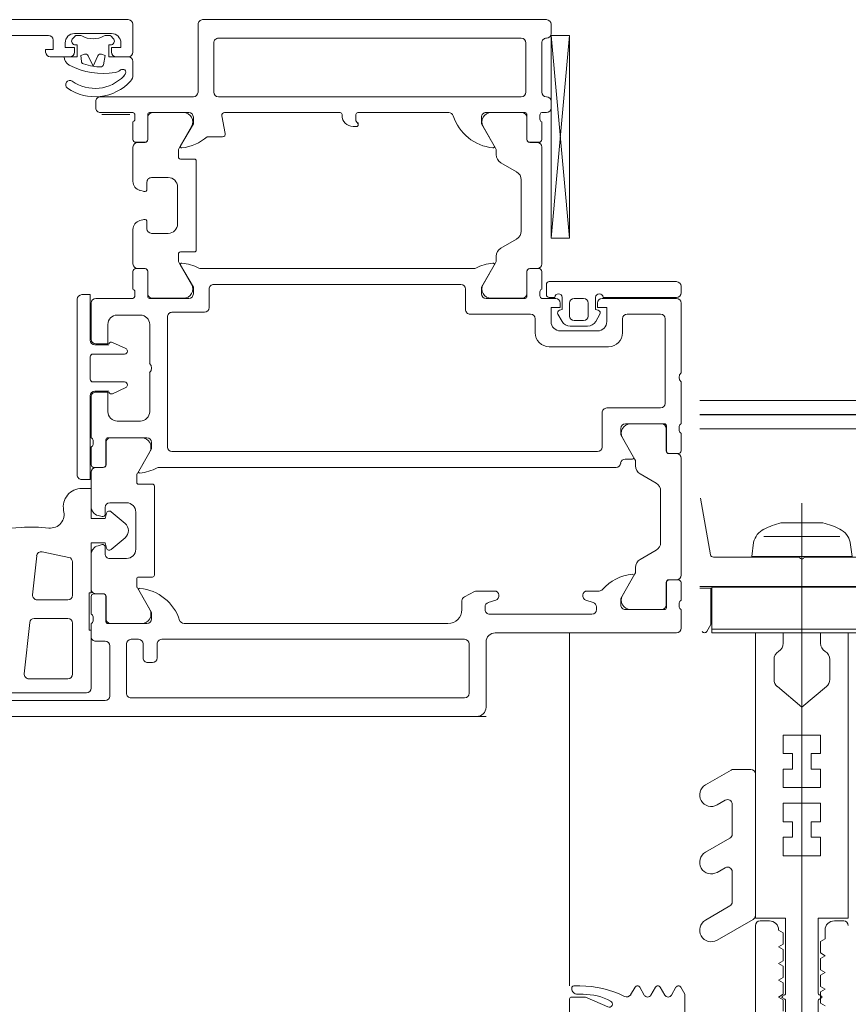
# Model space of a CAD drawing. Header units: centimetres. Extents: x -1631 to 21770, y -8842 to 3590.
# Tile 66 of 133: x 483.46 to 492.38, y 1009.38 to 1019.98. Entities that reach past the tile are written whole.
import ezdxf

# ---------------------------------------------------------------- set-up
doc = ezdxf.new("R2010")
doc.units = ezdxf.units.CM
for name, color, linetype, lineweight in [('A-DETL-GENF', 92, 'Continuous', 9), ('A-DOOR', 31, 'Continuous', 13), ('A-GLAZ-CWMG', 51, 'Continuous', 9)]:
    doc.layers.add(name, color=color, linetype=linetype, lineweight=lineweight)

# ---------------------------------------------------------------- blocks, each defined once
blk = doc.blocks.new('Schueco_FWS_ADS-75-SimplySmart_inw_Family-02 - FWS SI insert unit 90-2368450-6_piętro IV __13_80 m_ - stan projektowany')
at = {"layer": 'A-DETL-GENF'}
blk.add_line((74.6, 0.9), (-74.6, 0.9), dxfattribs=at)
at = {"layer": 'A-DOOR'}
for p, q in [((-68.35, 0.9), (-74.5, 0.9)), ((-74.6, 0.8), (-74.6, 0.1)), ((-74.42, 0.12), (-74.42, 0.65)), ((-74.37, 0.7), (-70.78, 0.7)), ((-70.73, 0.65), (-70.73, 0.12)), ((-70.55, 0.14), (-70.55, 0.68)), ((-70.5, 0.73), (-69.21, 0.73)), ((-69.45, 0.645), (-70.3, 0.645)), ((-70.15, -0.105), (-70.15, 0.445)), ((-70.1, 0.495), (-69.68, 0.495)), ((-69.63, 0.44), (-69.688, -0.11)), ((-70.96, 0.32), (-71.01, 0.32)), ((-71.06, 0.27), (-71.06, 0.12)), ((-70.91, 0.12), (-70.91, 0.27)), ((-71.11, 0.07), (-74.37, 0.07)), ((-70.78, 0.07), (-70.86, 0.07)), ((-70.4, 0.09), (-70.5, 0.09)), ((-70.35, -0.1), (-70.35, 0.04)), ((-76.7, -0.05), (-76.7, -0.25)), ((-74.7, 0), (-76.65, 0)), ((-74.19, -0.1), (-71.35, -0.1)), ((-70.95, -0.1), (-70.529, -0.1)), ((-70.56, -0.101), (-70.894, -0.101)), ((-75.74, -0.2), (-74.64, -0.2)), ((-70.51, -0.391), (-70.51, -0.151)), ((-70.509, -0.12), (-70.509, -0.39)), ((-70.37, -0.172), (-70.37, -0.128)), ((-70.35, -0.39), (-70.35, -0.2)), ((-69.738, -0.155), (-70.1, -0.155)), ((-76.68, -0.278), (-76.68, -0.322)), ((-76.541, -0.54), (-76.541, -0.27)), ((-76.54, -0.301), (-76.54, -0.541)), ((-76.521, -0.25), (-76.1, -0.25)), ((-76.156, -0.251), (-76.49, -0.251)), ((-75.79, -0.28), (-75.79, -0.25)), ((-74.59, -0.25), (-74.59, -0.28)), ((-74.34, -0.344), (-74.34, -0.25)), ((-70.981, -0.251), (-70.847, -0.484)), ((-76.7, -0.35), (-76.7, -0.54)), ((-76.203, -0.634), (-76.069, -0.401)), ((-75.675, -0.352), (-75.755, -0.328)), ((-74.625, -0.328), (-74.705, -0.352)), ((-74.476, -0.445), (-74.367, -0.389)), ((-70.4, -0.421), (-70.48, -0.421)), ((-70.479, -0.42), (-70.38, -0.42)), ((-70.15, -0.763), (-70.15, -0.405)), ((-70.1, -0.355), (-69.769, -0.355)), ((-69.72, -0.41), (-69.764, -0.829)), ((-75.817, -0.45), (-75.69, -0.45)), ((-74.69, -0.45), (-74.499, -0.45)), ((-70.84, -0.509), (-70.84, -0.58)), ((-70.35, -0.841), (-70.35, -0.471)), ((-76.7, -0.621), (-76.7, -1.879)), ((-76.67, -0.57), (-76.571, -0.57)), ((-76.57, -0.571), (-76.65, -0.571)), ((-71.03, -0.62), (-71.03, -1.58)), ((-70.86, -0.6), (-71.01, -0.6)), ((-76.21, -0.703), (-76.21, -0.659)), ((-76.43, -0.888), (-76.26, -0.79)), ((-70.73, -0.8), (-70.55, -0.8)), ((-69.824, -0.872), (-70.11, -0.811)), ((-70.83, -1.3), (-70.83, -0.9)), ((-70.564, -0.896), (-70.716, -1.023)), ((-70.5, -0.85), (-70.5, -0.925)), ((-70.469, -0.949), (-70.424, -0.937)), ((-76.48, -1.525), (-76.48, -0.975)), ((-70.716, -1.177), (-70.564, -1.304)), ((-70.424, -1.263), (-70.469, -1.251)), ((-70.5, -1.275), (-70.5, -1.35)), ((-70.35, -1.729), (-70.35, -1.359)), ((-70.55, -1.4), (-70.73, -1.4)), ((-76.26, -1.71), (-76.43, -1.612)), ((-71.01, -1.6), (-70.86, -1.6)), ((-70.84, -1.62), (-70.84, -1.691)), ((-76.21, -1.841), (-76.21, -1.797)), ((-71.083, -1.78), (-76, -1.78)), ((-70.847, -1.716), (-70.981, -1.949)), ((-70.48, -1.779), (-70.4, -1.779)), ((-70.38, -1.78), (-70.479, -1.78)), ((-70.2, -3.59), (-70.2, -1.7)), ((-76.069, -2.099), (-76.203, -1.866)), ((-76.099, -1.87), (-76.176, -1.87)), ((-70.51, -2.049), (-70.51, -1.809)), ((-70.509, -1.81), (-70.509, -2.08)), ((-70.35, -2), (-70.35, -1.81)), ((-76.7, -1.96), (-76.7, -2.15)), ((-76.571, -1.93), (-76.67, -1.93)), ((-76.65, -1.929), (-76.57, -1.929)), ((-76.541, -2.23), (-76.541, -1.96)), ((-76.54, -1.959), (-76.54, -2.199)), ((-75.85, -2.37), (-75.85, -2)), ((-75.8, -1.95), (-71.22, -1.95)), ((-71.17, -2), (-71.17, -3.4)), ((-70.529, -2.1), (-70.95, -2.1)), ((-70.894, -2.099), (-70.56, -2.099)), ((-70.37, -2.072), (-70.37, -2.028)), ((-70.35, -2.54), (-70.35, -2.1)), ((-76.68, -2.178), (-76.68, -2.222)), ((-76.7, -2.25), (-76.7, -2.7)), ((-76.1, -2.25), (-76.521, -2.25)), ((-76.49, -2.249), (-76.156, -2.249)), ((-70.88, -2.28), (-70.63, -2.28)), ((-76.48, -2.42), (-75.9, -2.42)), ((-70.98, -2.8), (-70.98, -2.38)), ((-76.53, -3.38), (-76.53, -2.47)), ((-70.581, -2.574), (-70.723, -2.64)), ((-70.39, -2.6), (-70.54, -2.6)), ((-70.74, -2.667), (-70.74, -2.67)), ((-70.71, -2.7), (-70.37, -2.7)), ((-70.34, -2.73), (-70.34, -2.97)), ((-76.7, -2.8), (-76.7, -3.55)), ((-70.98, -3.32), (-70.98, -2.9)), ((-70.74, -3.03), (-70.74, -3.033)), ((-70.723, -3.06), (-70.581, -3.126)), ((-70.37, -3), (-70.71, -3)), ((-75.28, -3.08), (-75.92, -3.08)), ((-70.54, -3.1), (-70.39, -3.1)), ((-70.35, -3.55), (-70.35, -3.16)), ((-76.07, -3.23), (-76.07, -3.38)), ((-75.8, -3.25), (-75.4, -3.25)), ((-75.13, -3.38), (-75.13, -3.23)), ((-75.826, -3.429), (-75.781, -3.35)), ((-75.694, -3.3), (-75.506, -3.3)), ((-75.65, -3.36), (-75.55, -3.36)), ((-75.419, -3.35), (-75.374, -3.429)), ((-76.12, -3.43), (-76.48, -3.43)), ((-75.7, -3.55), (-75.7, -3.41)), ((-75.5, -3.41), (-75.5, -3.55)), ((-74.43, -3.43), (-75.08, -3.43)), ((-74.38, -3.7), (-74.38, -3.48)), ((-71.22, -3.45), (-71.57, -3.45)), ((-70.63, -3.42), (-70.88, -3.42)), ((-76.65, -3.6), (-75.85, -3.6)), ((-75.55, -3.6), (-75.65, -3.6)), ((-75.35, -3.6), (-75.2, -3.6)), ((-75.021, -3.6), (-74.6, -3.6)), ((-74.656, -3.601), (-74.99, -3.601)), ((-71.62, -3.5), (-71.62, -3.7)), ((-71.4, -3.6), (-70.979, -3.6)), ((-71.344, -3.601), (-71.01, -3.601)), ((-70.8, -3.6), (-70.4, -3.6)), ((-76.7, -3.73), (-76.7, -3.66)), ((-76.65, -3.61), (-75.86, -3.61)), ((-75.34, -3.61), (-75.28, -3.61)), ((-75.25, -3.64), (-75.25, -3.75)), ((-75.2, -3.7), (-75.2, -3.89)), ((-75.18, -3.628), (-75.18, -3.672)), ((-75.041, -3.89), (-75.041, -3.62)), ((-75.04, -3.651), (-75.04, -3.891)), ((-70.96, -3.651), (-70.96, -3.891)), ((-70.959, -3.62), (-70.959, -3.89)), ((-70.82, -3.672), (-70.82, -3.628)), ((-70.8, -3.89), (-70.8, -3.7)), ((-75.28, -3.78), (-76.65, -3.78)), ((-74.703, -3.984), (-74.569, -3.751)), ((-71.67, -3.75), (-74.33, -3.75)), ((-71.297, -3.984), (-71.431, -3.751)), ((-75.17, -3.92), (-75.071, -3.92)), ((-75.07, -3.921), (-75.15, -3.921)), ((-74.467, -3.92), (-71.533, -3.92)), ((-70.93, -3.921), (-70.85, -3.921)), ((-70.929, -3.92), (-70.83, -3.92)), ((-75.2, -3.971), (-75.2, -5.229)), ((-74.71, -4.053), (-74.71, -4.009)), ((-71.29, -4.08), (-71.29, -4.009)), ((-70.8, -3.971), (-70.8, -4.341)), ((-71.48, -5.08), (-71.48, -4.12)), ((-71.46, -4.1), (-71.31, -4.1)), ((-74.93, -4.238), (-74.76, -4.14)), ((-75.3, -4.249), (-75.5, -6.43)), ((-74.98, -4.875), (-74.98, -4.325)), ((-71, -4.3), (-71.18, -4.3)), ((-71.28, -4.4), (-71.28, -4.8)), ((-70.95, -4.425), (-70.95, -4.35)), ((-70.874, -4.437), (-70.919, -4.449)), ((-70.919, -4.751), (-70.874, -4.763)), ((-70.95, -4.85), (-70.95, -4.775)), ((-70.8, -4.859), (-70.8, -5.229)), ((-74.76, -5.06), (-74.93, -4.962)), ((-71.18, -4.9), (-71, -4.9)), ((-74.71, -5.191), (-74.71, -5.147)), ((-71.31, -5.1), (-71.46, -5.1)), ((-71.29, -5.191), (-71.29, -5.12)), ((-75.071, -5.28), (-75.17, -5.28)), ((-75.15, -5.279), (-75.07, -5.279)), ((-74.569, -5.449), (-74.703, -5.216)), ((-71.431, -5.449), (-71.297, -5.216)), ((-70.85, -5.279), (-70.93, -5.279)), ((-70.83, -5.28), (-70.929, -5.28)), ((-75.2, -5.31), (-75.2, -5.5)), ((-75.041, -5.58), (-75.041, -5.31)), ((-75.04, -5.309), (-75.04, -5.549)), ((-71.794, -5.376), (-71.757, -5.564)), ((-71.6, -5.34), (-71.764, -5.34)), ((-70.96, -5.309), (-70.96, -5.549)), ((-70.959, -5.31), (-70.959, -5.58)), ((-70.8, -5.5), (-70.8, -5.31)), ((-73.17, -5.45), (-73.205, -5.45)), ((-75.2, -5.6), (-75.25, -5.6)), ((-75.18, -5.528), (-75.18, -5.572)), ((-74.6, -5.6), (-75.021, -5.6)), ((-74.99, -5.599), (-74.656, -5.599)), ((-73.22, -5.6), (-74.2, -5.6)), ((-73.05, -5.58), (-73.05, -5.57)), ((-71.786, -5.6), (-73.03, -5.6)), ((-70.979, -5.6), (-71.4, -5.6)), ((-71.01, -5.599), (-71.344, -5.599)), ((-70.82, -5.572), (-70.82, -5.528)), ((-70.45, -5.6), (-70.8, -5.6)), ((-70.765, -5.58), (-70.465, -5.58)), ((-75.3, -5.65), (-75.3, -5.72)), ((-70.4, -5.72), (-70.4, -5.65)), ((-75.2, -5.82), (-75.2, -6.35)), ((-75.03, -6.35), (-75.03, -5.82)), ((-74.98, -5.77), (-71.72, -5.77)), ((-71.67, -5.82), (-71.67, -6.35)), ((-71.5, -6.55), (-71.5, -5.82)), ((-71.45, -5.77), (-70.45, -5.77)), ((-70.8, -6.25), (-70.8, -6.55)), ((-70.62, -6.2), (-70.75, -6.2)), ((-69.91, -6.2), (-70.12, -6.2)), ((-75.3, -6.45), (-75.3, -6.55)), ((-71.72, -6.4), (-74.98, -6.4)), ((-70.588, -6.397), (-70.564, -6.421)), ((-70.17, -6.45), (-70.57, -6.45)), ((-70.543, -6.43), (-70.513, -6.43)), ((-70.227, -6.43), (-70.197, -6.43)), ((-70.176, -6.421), (-70.152, -6.397)), ((-68.6, -6.43), (-69.89, -6.43)), ((-75.25, -6.6), (-71.55, -6.6))]:
    blk.add_line(p, q, dxfattribs=at)
at = {"layer": 'A-DOOR', "flags": 128}
for points in [[(-70.35, 0.595), (-70.35, -0.03), (-70.33, -0.03), (-70.33, -0.43), (-70.35, -0.43), (-70.35, -0.97), (-70.5, -0.97), (-70.516, -0.911)], [(-70.862, -0.459), (-71, -0.22), (-71, -0.15)], [(-76.05, -0.3), (-76.05, -0.37), (-76.188, -0.609)], [(-70.516, -1.289), (-70.5, -1.23), (-70.35, -1.23), (-70.35, -1.555), (-70.25, -1.555)], [(-70.25, -1.65), (-70.34, -1.65), (-70.34, -2.55)], [(-71, -2.05), (-71, -1.98), (-70.862, -1.741)], [(-76.188, -1.891), (-76.05, -2.13), (-76.05, -2.2)], [(-70.53, -2.38), (-70.53, -2.59), (-70.4, -2.59)], [(-70.4, -3.11), (-70.53, -3.11), (-70.53, -3.32)], [(-70.34, -3.15), (-70.34, -3.64), (-70.25, -3.64)], [(-75.8, -3.55), (-75.8, -3.5), (-75.9, -3.5), (-75.9, -3.35)], [(-75.3, -3.35), (-75.3, -3.5), (-75.4, -3.5), (-75.4, -3.55)], [(-75.78, -3.61), (-75.78, -3.48), (-75.808, -3.473)], [(-75.392, -3.473), (-75.42, -3.48), (-75.42, -3.61)], [(-74.55, -3.65), (-74.55, -3.72), (-74.688, -3.959)], [(-71.312, -3.959), (-71.45, -3.72), (-71.45, -3.65)], [(-75.5, -4.249), (-75.5, -6.43), (-75.3, -6.43), (-75.3, -4.249), (-75.5, -4.249), (-75.3, -6.43)], [(-74.688, -5.241), (-74.55, -5.48), (-74.55, -5.55)], [(-71.45, -5.55), (-71.45, -5.48), (-71.312, -5.241)], [(-73.225, -5.47), (-73.225, -5.477), (-73.2, -5.51), (-73.2, -5.58)], [(-70.8, -6.006), (-70.8, -6.015), (-70.8, -6.15)], [(-70.75, -6.6), (-62.1, -6.6), (-62.1, -6.26), (-62.21, -6.15), (-62.27, -6.15), (-62.27, -6.32)], [(-70.75, -6.2), (-70.54, -6.2), (-70.54, -6.33), (-70.57, -6.33)], [(-70.67, -6.35), (-70.67, -6.3), (-70.57, -6.3), (-70.57, -6.25)], [(-70.17, -6.33), (-70.2, -6.33), (-70.2, -6.2), (-70.06, -6.2)], [(-70.17, -6.25), (-70.17, -6.3), (-70.07, -6.3), (-70.07, -6.35)], [(-69.94, -6.38), (-69.94, -6.28), (-69.86, -6.28), (-69.86, -6.25)]]:
    blk.add_lwpolyline(points, dxfattribs=at)
for points in [[(-70.483, -6.115), (-70.5, -6.213), (-70.46, -6.227), (-70.5, -6.213)], [(-70.423, -6.212), (-70.37, -6.099), (-70.317, -6.212), (-70.37, -6.099)], [(-70.28, -6.227), (-70.24, -6.213), (-70.246, -6.149), (-70.24, -6.213)]]:
    blk.add_lwpolyline(points, close=True, dxfattribs=at)
at = {"layer": 'A-DOOR'}
for centre, radius, start, end in [((-74.5, 0.8), 0.1, 90, 180), ((-74.37, 0.65), 0.05, 90, 180), ((-70.78, 0.65), 0.05, 360, 90), ((-70.5, 0.68), 0.05, 90, 180), ((-70.3, 0.595), 0.05, 90, 180), ((-70.1, 0.445), 0.05, 90, 180), ((-69.68, 0.445), 0.05, 354, 90), ((-71.01, 0.27), 0.05, 90, 180), ((-70.96, 0.27), 0.05, 360, 90), ((-74.37, 0.12), 0.05, 180, 270), ((-71.11, 0.12), 0.05, 270, 0), ((-70.86, 0.12), 0.05, 180, 270), ((-70.78, 0.12), 0.05, 270, 360), ((-70.5, 0.14), 0.05, 180, 270), ((-74.7, 0.1), 0.1, 270, 360), ((-70.4, 0.04), 0.05, 360, 90), ((-76.65, -0.05), 0.05, 90, 180), ((-74.19, -0.25), 0.15, 90, 180), ((-71.35, -0.15), 0.05, 17.7484, 90), ((-70.95, -0.15), 0.05, 90, 180), ((-70.894, -0.201), 0.1, 90, 210), ((-70.56, -0.151), 0.05, 360, 90), ((-70.529, -0.12), 0.02, 360, 90), ((-70.34, -0.128), 0.03, 109.4712, 180), ((-70.1, -0.105), 0.05, 180, 270), ((-75.74, -0.25), 0.05, 90, 180), ((-74.64, -0.25), 0.05, 360, 90), ((-70.826, 0.018), 0.5, 197.7484, 264.3774), ((-70.34, -0.172), 0.03, 180, 250.5288), ((-69.738, -0.105), 0.05, 270, 354), ((-76.71, -0.278), 0.03, 360, 70.5288), ((-76.521, -0.27), 0.02, 90, 180), ((-76.49, -0.301), 0.05, 90, 180), ((-76.156, -0.351), 0.1, 330, 90), ((-76.1, -0.3), 0.05, 360, 90), ((-75.74, -0.28), 0.05, 180, 253), ((-74.64, -0.28), 0.05, 287, 360), ((-76.71, -0.322), 0.03, 289.4712, 360), ((-75.69, -0.4), 0.05, 270, 73), ((-74.69, -0.4), 0.05, 107, 270), ((-74.39, -0.344), 0.05, 297, 0), ((-70.48, -0.391), 0.03, 180, 270), ((-70.479, -0.39), 0.03, 180, 270), ((-70.4, -0.471), 0.05, 360, 90), ((-70.38, -0.39), 0.03, 270, 360), ((-70.1, -0.405), 0.05, 90, 180), ((-69.769, -0.405), 0.05, 354, 90), ((-76.226, -0.133), 0.5, 275.9199, 318.0861), ((-75.817, -0.5), 0.05, 90, 138.0861), ((-74.499, -0.4), 0.05, 270, 297), ((-70.874, -0.466), 0.0138, 264.3774, 30), ((-70.89, -0.509), 0.05, 360, 30), ((-76.67, -0.54), 0.03, 180, 270), ((-76.65, -0.621), 0.05, 90, 180), ((-76.571, -0.54), 0.03, 270, 360), ((-76.57, -0.541), 0.03, 270, 0), ((-76.16, -0.659), 0.05, 150, 180), ((-76.176, -0.616), 0.0138, 150, 275.9199), ((-71.01, -0.62), 0.02, 90, 180), ((-70.86, -0.58), 0.02, 270, 360), ((-76.31, -0.703), 0.1, 300, 360), ((-70.73, -0.9), 0.1, 90, 180), ((-70.55, -0.85), 0.05, 360, 90), ((-70.45, -0.841), 0.1, 285, 360), ((-70.1, -0.763), 0.05, 180, 258), ((-69.813, -0.823), 0.05, 258, 354), ((-76.38, -0.975), 0.1, 120, 180), ((-70.545, -0.919), 0.03, 14.9951, 130), ((-70.475, -0.925), 0.025, 180, 285), ((-70.652, -1.1), 0.1, 130, 230), ((-69.909, -1.277), 0.15, 84.6048, 195.6887), ((-69.707, 0.863), 2, 264.6048, 273.2163), ((-69.735, 1.362), 2.5, 273.2163, 283.531), ((-70.475, -1.275), 0.025, 75, 180), ((-70.45, -1.359), 0.1, 0, 75), ((-70.73, -1.3), 0.1, 180, 270), ((-70.545, -1.281), 0.03, 230, 345.0049), ((-70.55, -1.35), 0.05, 270, 360), ((-70.25, -1.355), 0.2, 270, 10.6504), ((-76.38, -1.525), 0.1, 180, 240), ((-71.01, -1.58), 0.02, 180, 270), ((-70.86, -1.62), 0.02, 0, 90), ((-70.89, -1.691), 0.05, 330, 360), ((-70.25, -1.7), 0.05, 360, 90), ((-76.31, -1.797), 0.1, 0, 60), ((-76, -1.83), 0.05, 90, 174.2608), ((-71.083, -1.73), 0.05, 270, 297.4903), ((-70.829, -2.218), 0.5, 95.3286, 117.4903), ((-70.874, -1.734), 0.0138, 330, 95.3286), ((-70.48, -1.809), 0.03, 90, 180), ((-70.479, -1.81), 0.03, 90, 180), ((-70.4, -1.729), 0.05, 270, 360), ((-70.38, -1.81), 0.03, 360, 90), ((-76.65, -1.879), 0.05, 180, 270), ((-76.16, -1.841), 0.05, 180, 210), ((-76.176, -1.884), 0.0138, 90, 210), ((-76.099, -1.82), 0.05, 270, 354.2608), ((-76.67, -1.96), 0.03, 90, 180), ((-76.571, -1.96), 0.03, 360, 90), ((-76.57, -1.959), 0.03, 0, 90), ((-75.8, -2), 0.05, 90, 180), ((-71.22, -2), 0.05, 0, 90), ((-70.894, -1.999), 0.1, 150, 270), ((-70.34, -2.028), 0.03, 109.4712, 180), ((-76.156, -2.149), 0.1, 270, 30), ((-70.95, -2.05), 0.05, 180, 270), ((-70.56, -2.049), 0.05, 270, 0), ((-70.529, -2.08), 0.02, 270, 0), ((-70.34, -2.072), 0.03, 180, 250.5288), ((-76.71, -2.178), 0.03, 0, 70.5288), ((-76.71, -2.222), 0.03, 289.4712, 0), ((-76.49, -2.199), 0.05, 180, 270), ((-76.1, -2.2), 0.05, 270, 360), ((-76.521, -2.23), 0.02, 180, 270), ((-70.88, -2.38), 0.1, 90, 180), ((-70.63, -2.38), 0.1, 360, 90), ((-76.48, -2.47), 0.05, 90, 180), ((-75.9, -2.37), 0.05, 270, 0), ((-70.4, -2.54), 0.05, 270, 0), ((-70.71, -2.667), 0.03, 115, 180), ((-70.568, -2.601), 0.03, 21.7118, 115), ((-70.39, -2.55), 0.05, 270, 360), ((-76.752, -2.75), 0.0725, 316.3972, 43.6028), ((-70.71, -2.67), 0.03, 180, 270), ((-70.37, -2.73), 0.03, 0, 90), ((-70.927, -2.85), 0.0725, 136.3972, 223.6028), ((-70.71, -3.03), 0.03, 90, 180), ((-70.71, -3.033), 0.03, 180, 245), ((-70.37, -2.97), 0.03, 270, 360), ((-75.92, -3.23), 0.15, 90, 180), ((-75.28, -3.23), 0.15, 360, 90), ((-70.568, -3.099), 0.03, 245, 338.2882), ((-70.4, -3.16), 0.05, 0, 90), ((-70.39, -3.15), 0.05, 0, 90), ((-75.8, -3.35), 0.1, 90, 180), ((-75.4, -3.35), 0.1, 360, 90), ((-76.48, -3.38), 0.05, 180, 270), ((-76.12, -3.38), 0.05, 270, 360), ((-75.694, -3.4), 0.1, 90, 150), ((-75.65, -3.41), 0.05, 90, 180), ((-75.55, -3.41), 0.05, 0, 90), ((-75.506, -3.4), 0.1, 30, 90), ((-75.08, -3.38), 0.05, 180, 270), ((-70.88, -3.32), 0.1, 180, 270), ((-70.63, -3.32), 0.1, 270, 360), ((-75.8, -3.444), 0.03, 150, 255), ((-75.4, -3.444), 0.03, 285, 30), ((-74.43, -3.48), 0.05, 360, 90), ((-71.57, -3.5), 0.05, 90, 180), ((-71.22, -3.4), 0.05, 270, 0), ((-76.65, -3.55), 0.05, 180, 270), ((-75.85, -3.55), 0.05, 270, 360), ((-75.65, -3.55), 0.05, 180, 270), ((-75.55, -3.55), 0.05, 270, 360), ((-75.35, -3.55), 0.05, 180, 270), ((-75.21, -3.628), 0.03, 0, 70.5288), ((-75.021, -3.62), 0.02, 90, 180), ((-74.99, -3.651), 0.05, 90, 180), ((-74.656, -3.701), 0.1, 330, 90), ((-74.6, -3.65), 0.05, 0, 90), ((-71.4, -3.65), 0.05, 90, 180), ((-71.344, -3.701), 0.1, 90, 210), ((-71.01, -3.651), 0.05, 360, 90), ((-70.979, -3.62), 0.02, 0, 90), ((-70.79, -3.628), 0.03, 109.4712, 180), ((-70.4, -3.55), 0.05, 270, 360), ((-70.25, -3.59), 0.05, 270, 360), ((-76.65, -3.66), 0.05, 90, 180), ((-75.82, -3.61), 0.04, 180, 0), ((-75.38, -3.61), 0.04, 180, 0), ((-75.28, -3.64), 0.03, 0, 90), ((-75.21, -3.672), 0.03, 289.4712, 0), ((-74.33, -3.7), 0.05, 180, 270), ((-71.67, -3.7), 0.05, 270, 0), ((-70.79, -3.672), 0.03, 180, 250.5288), ((-76.65, -3.73), 0.05, 180, 270), ((-75.28, -3.75), 0.03, 270, 0), ((-75.17, -3.89), 0.03, 180, 270), ((-75.15, -3.971), 0.05, 90, 180), ((-75.071, -3.89), 0.03, 270, 0), ((-75.07, -3.891), 0.03, 270, 0), ((-74.467, -3.97), 0.05, 90, 117.4903), ((-71.533, -3.97), 0.05, 62.5097, 90), ((-70.93, -3.891), 0.03, 180, 270), ((-70.929, -3.89), 0.03, 180, 270), ((-70.85, -3.971), 0.05, 0, 90), ((-70.83, -3.89), 0.03, 270, 0), ((-74.66, -4.009), 0.05, 150, 180), ((-74.676, -3.966), 0.0138, 150, 275.3286), ((-74.721, -3.482), 0.5, 275.3286, 297.4903), ((-71.279, -3.482), 0.5, 242.5097, 264.6714), ((-71.324, -3.966), 0.0138, 264.6714, 30), ((-71.34, -4.009), 0.05, 0, 30), ((-74.81, -4.053), 0.1, 300, 360), ((-71.46, -4.12), 0.02, 90, 180), ((-71.31, -4.08), 0.02, 270, 0), ((-74.88, -4.325), 0.1, 120, 180), ((-71.18, -4.4), 0.1, 90, 180), ((-71, -4.35), 0.05, 0, 90), ((-70.9, -4.341), 0.1, 285, 360), ((-70.925, -4.425), 0.025, 180, 285), ((-70.925, -4.775), 0.025, 75, 180), ((-70.9, -4.859), 0.1, 0, 75), ((-71.18, -4.8), 0.1, 180, 270), ((-71, -4.85), 0.05, 270, 0), ((-74.88, -4.875), 0.1, 180, 240), ((-74.81, -5.147), 0.1, 0, 60), ((-71.46, -5.08), 0.02, 180, 270), ((-74.66, -5.191), 0.05, 180, 210), ((-71.31, -5.12), 0.02, 0, 90), ((-71.34, -5.191), 0.05, 330, 0), ((-75.15, -5.229), 0.05, 180, 270), ((-75.17, -5.31), 0.03, 90, 180), ((-75.071, -5.31), 0.03, 0, 90), ((-75.07, -5.309), 0.03, 0, 90), ((-74.676, -5.234), 0.0138, 84.3774, 210), ((-74.724, -5.718), 0.5, 17.7484, 84.3774), ((-71.272, -5.717), 0.5, 96.1407, 131.0252), ((-71.324, -5.234), 0.0138, 330, 96.1407), ((-70.93, -5.309), 0.03, 90, 180), ((-70.929, -5.31), 0.03, 90, 180), ((-70.85, -5.229), 0.05, 270, 360), ((-70.83, -5.31), 0.03, 360, 90), ((-71.764, -5.37), 0.03, 90, 191), ((-75.21, -5.528), 0.03, 0, 70.5288), ((-74.656, -5.499), 0.1, 270, 30), ((-73.205, -5.47), 0.02, 90, 180), ((-73.205, -5.477), 0.02, 180, 225), ((-73.17, -5.57), 0.12, 0, 90), ((-71.344, -5.499), 0.1, 150, 270), ((-70.79, -5.528), 0.03, 109.4712, 180), ((-75.25, -5.65), 0.05, 90, 180), ((-75.21, -5.572), 0.03, 289.4712, 0), ((-75.021, -5.58), 0.02, 180, 270), ((-74.99, -5.549), 0.05, 180, 270), ((-74.6, -5.55), 0.05, 270, 0), ((-74.2, -5.55), 0.05, 197.7484, 270), ((-73.22, -5.58), 0.02, 270, 0), ((-73.03, -5.58), 0.02, 180, 270), ((-71.786, -5.57), 0.03, 270, 11), ((-71.4, -5.55), 0.05, 180, 270), ((-71.01, -5.549), 0.05, 270, 0), ((-70.979, -5.58), 0.02, 270, 0), ((-70.79, -5.572), 0.03, 180, 250.5288), ((-70.45, -5.65), 0.05, 360, 90), ((-75.25, -5.72), 0.05, 180, 270), ((-70.45, -5.72), 0.05, 270, 0), ((-75.25, -5.82), 0.05, 0, 90), ((-74.98, -5.82), 0.05, 90, 180), ((-71.72, -5.82), 0.05, 0, 90), ((-71.45, -5.82), 0.05, 90, 180), ((-70.391, -6.289), 0.519, 55.1415, 137.6099), ((-70.391, -6.289), 0.429, 55.1415, 136.838), ((-70.12, -5.9), 0.045, 235.1415, 55.1415), ((-70.7, -6.006), 0.1, 137.6099, 180), ((-70.27, -6.029), 0.53, 178.4896, 180), ((-70.694, -6.035), 0.03, 153.1107, 257.3108), ((-70.623, -6.071), 0.11, 136.838, 153.1107), ((-70.592, -6.129), 0.1, 99.1542, 130.6602), ((-70.482, -6.81), 0.79, 62.1358, 99.1542), ((-70.69, -6.015), 0.05, 257.3108, 310.6602), ((-70.453, -6.121), 0.03, 87.5718, 170), ((-70.453, -6.121), 0.03, 87.5718, 170), ((-70.482, -6.81), 0.72, 81.0115, 87.5718), ((-70.482, -6.81), 0.72, 81.0115, 87.5718), ((-70.482, -6.81), 0.72, 72.5402, 81.0115), ((-70.482, -6.81), 0.72, 72.5402, 81.0115), ((-70.275, -6.152), 0.03, 5, 72.5402), ((-70.275, -6.152), 0.03, 5, 72.5402), ((-70.16, -6.2), 0.1, 0, 62.1358), ((-70.75, -6.15), 0.05, 180, 270), ((-70.75, -6.25), 0.05, 90, 180), ((-70.62, -6.25), 0.05, 0, 90), ((-70.45, -6.199), 0.03, 250, 335), ((-70.45, -6.199), 0.03, 250, 335), ((-70.29, -6.199), 0.03, 205, 290), ((-70.29, -6.199), 0.03, 205, 290), ((-70.12, -6.25), 0.05, 90, 180), ((-69.91, -6.25), 0.05, 0, 90), ((-75.25, -6.35), 0.05, 270, 0), ((-74.98, -6.35), 0.05, 180, 270), ((-71.72, -6.35), 0.05, 270, 0), ((-70.57, -6.35), 0.1, 180, 270), ((-70.56, -6.369), 0.04, 104.4775, 225), ((-70.18, -6.369), 0.04, 315, 75.5225), ((-70.17, -6.35), 0.1, 270, 360), ((-75.25, -6.45), 0.05, 90, 180), ((-70.543, -6.4), 0.03, 225, 270), ((-70.513, -6.38), 0.05, 270, 297.4893), ((-70.37, -6.655), 0.26, 62.5107, 117.4893), ((-70.227, -6.38), 0.05, 242.5107, 270), ((-70.197, -6.4), 0.03, 270, 315), ((-69.89, -6.38), 0.05, 180, 270), ((-75.25, -6.55), 0.05, 180, 270), ((-71.55, -6.55), 0.05, 270, 0), ((-70.75, -6.55), 0.05, 180, 270)]:
    blk.add_arc(centre, radius, start, end, dxfattribs=at)
blk = doc.blocks.new('Rectangular Mullion - SI_CovCap-20mm_Mull-85mm-2281818-6_piętro IV __13_80 m_ - stan projektowany')
at = {"layer": 'A-DETL-GENF'}
for p, q in [((0.5, 5.85), (0.5, 3.15)), ((0, 5.327), (0, -1.394)), ((-0.175, 3.96), (-0.175, 4.099)), ((0.175, 3.96), (0.175, 4.099)), ((-0.21, 3.929), (-0.185, 3.943)), ((0.21, 3.929), (0.185, 3.943)), ((2.31, 3.929), (2.089, 4.027)), ((-0.185, 3.897), (-0.21, 3.911)), ((0.185, 3.897), (0.21, 3.911)), ((1.404, 3.899), (1.355, 3.815)), ((1.524, 3.815), (1.475, 3.899)), ((1.625, 3.899), (1.576, 3.815)), ((1.744, 3.815), (1.696, 3.899)), ((1.843, 3.895), (1.796, 3.815)), ((2.48, 3.92), (2.351, 3.92)), ((2.355, 3.89), (2.416, 3.89)), ((2.476, 3.83), (2.476, 3.82)), ((2.456, 3.8), (2.389, 3.8)), ((0.912, 3.308), (0.525, 3.084)), ((-0.35, 3.1), (-0.45, 3.1)), ((0.45, 3.1), (0.35, 3.1)), ((0.775, 2.94), (1.037, 3.092)), ((0.5, 3.041), (0.5, 1.52)), ((0.75, 2.571), (0.75, 2.897)), ((0.912, 2.578), (0.825, 2.528)), ((0.775, 2.21), (1.037, 2.362)), ((0.75, 1.845), (0.75, 2.167)), ((0.912, 1.852), (0.825, 1.802)), ((0.762, 1.477), (1.037, 1.636)), ((0.55, 1.47), (0.737, 1.47)), ((-0.3, 0.502), (-0.3, 0.287)), ((0.3, 0.502), (0.3, 0.287)), ((-0.953, -0.815), (-0.025, -0.815)), ((0.025, -0.815), (0.953, -0.815)), ((0.982, -0.84), (1.09, -1.449)), ((0.408, -1.036), (-0.408, -1.036)), ((-0.225, -1.183), (0.225, -1.183)), ((1.1, -2.195), (-2.135, -2.195)), ((-2.125, -2.345), (1.1, -2.345)), ((1.1, -2.5), (-2.35, -2.5))]:
    blk.add_line(p, q, dxfattribs=at)
at = {"layer": 'A-DETL-GENF', "flags": 128}
for points in [[(-0.25, 4.015), (-0.2, 3.986), (-0.2, 3.864), (-0.25, 3.835), (-0.2, 3.806), (-0.2, 3.684), (-0.25, 3.655), (-0.2, 3.626), (-0.2, 3.504), (-0.25, 3.475), (-0.2, 3.446), (-0.2, 3.324), (-0.25, 3.295), (-0.25, 3.2)], [(0.25, 3.2), (0.2, 3.229), (0.2, 3.351), (0.25, 3.38), (0.2, 3.409), (0.2, 3.531), (0.25, 3.56), (0.2, 3.589), (0.2, 3.711), (0.25, 3.74), (0.2, 3.769), (0.2, 3.891), (0.25, 3.92), (0.2, 3.949), (0.2, 4.071)], [(1.303, 3.815), (1.26, 3.89), (1.26, 4.68), (1.395, 4.68)], [(2.35, 4.68), (2.5, 4.68), (2.5, 3.94)], [(-0.264, 0.578), (0, 0.8), (0, 1.1), (-0.2, 1.1), (-0.2, 1.3), (-0.1, 1.3), (-0.1, 1.466), (-0.2, 1.466), (-0.2, 1.666), (0, 1.666), (0, 1.833), (-0.2, 1.833), (-0.2, 2.033), (-0.1, 2.033), (-0.1, 2.2), (-0.2, 2.2), (-0.2, 2.4), (0, 2.4), (0, 4.3), (0, 2.4), (0.2, 2.4), (0.2, 2.2), (0.1, 2.2), (0.1, 2.033), (0.2, 2.033), (0.2, 1.833), (0, 1.833), (0, 1.666), (0.2, 1.666), (0.2, 1.466), (0.1, 1.466), (0.1, 1.3), (0.2, 1.3), (0.2, 1.1), (0, 1.1), (0, 0.8), (0.264, 0.578)], [(-0.2, 0.113), (-0.2, 0), (-0.5, 0), (-0.5, 3.07), (-0.175, 3.07), (-0.175, 3.88)], [(0.2, 0.113), (0.2, 0), (0.5, 0), (0.5, 3.07), (0.175, 3.07), (0.175, 3.88)], [(1.1, -0.48), (0.98, -0.48), (0.98, -0.09), (1.023, -0.016)], [(1.1, -0.5), (-1.17, -0.5), (-1.25, -0.58), (-1.25, -0.64), (-1.14, -0.64), (-1.244, -1.227)], [(0.52, -0.974), (0.54, -0.821), (-0.54, -0.821), (-0.52, -0.974)], [(-1.99, -1.64), (-1.99, -1.99), (-2.12, -1.99), (-2.12, -1.72), (-2.37, -1.72), (-2.37, -2.35), (1.1, -2.35)]]:
    blk.add_lwpolyline(points, dxfattribs=at)
for points in [[(0.97, 0), (-0.97, 0), (-0.97, -0.04), (0.97, -0.04)], [(0.97, -0.04), (-0.97, -0.04), (-0.97, -0.49), (0.97, -0.49)]]:
    blk.add_lwpolyline(points, close=True, dxfattribs=at)
at = {"layer": 'A-DETL-GENF'}
for centre, radius, start, end in [((2.075, 3.995), 0.035, 66.0038, 241.9274), ((-0.205, 3.92), 0.01, 120.0303, 239.9802), ((-0.195, 3.96), 0.02, 300.0303, 360), ((0.195, 3.96), 0.02, 180, 239.9697), ((0.205, 3.92), 0.01, 300.0198, 59.9697), ((2.355, 4.52), 0.63, 241.9301, 270.0019), ((2.351, 4.02), 0.1, 246.0084, 269.9977), ((2.48, 3.94), 0.02, 270.0062, 359.9939), ((-0.195, 3.88), 0.02, 360, 59.9802), ((0.195, 3.88), 0.02, 120.0198, 180), ((1.44, 3.879), 0.041, 30.0075, 149.997), ((1.66, 3.879), 0.041, 30.0007, 150.0037), ((1.886, 3.868), 0.051, 63.3408, 148.1953), ((2.389, 4.87), 1.07, 243.342, 270.0016), ((2.416, 3.83), 0.06, 359.9899, 90.0124), ((2.456, 3.82), 0.02, 269.9795, 0.0402), ((1.329, 3.83), 0.03, 209.9986, 330.0058), ((1.55, 3.83), 0.03, 209.9986, 330.0058), ((1.77, 3.83), 0.03, 209.9986, 330.0058), ((0.975, 3.2), 0.125, 300, 120), ((-0.35, 3.2), 0.1, 270, 0), ((0.35, 3.2), 0.1, 180, 270), ((-0.45, 3.15), 0.05, 180, 270), ((0.45, 3.15), 0.05, 270, 360), ((0.55, 3.041), 0.05, 120, 180), ((0.8, 2.897), 0.05, 120, 180), ((0.8, 2.571), 0.05, 180, 300), ((0.975, 2.47), 0.125, 300, 120), ((0.8, 2.167), 0.05, 120, 180), ((0.8, 1.845), 0.05, 180, 300), ((0.975, 1.744), 0.125, 300, 120), ((0.55, 1.52), 0.05, 180, 270), ((0.737, 1.52), 0.05, 270, 300), ((-0.2, 0.502), 0.1, 130, 180), ((0.2, 0.502), 0.1, 0, 50), ((-0.2, 0.287), 0.1, 180, 240), ((0.2, 0.287), 0.1, 300, 360), ((-0.3, 0.113), 0.1, 360, 60), ((0.3, 0.113), 0.1, 120, 180), ((1.049, -0.031), 0.03, 29.868, 150.2035), ((0, -0.821), 0.0256, 12.6804, 167.3196), ((0.953, -0.845), 0.03, 10, 90), ((-0.307, -0.921), 0.22, 193.9707, 242.728), ((0.307, -0.921), 0.22, 297.2746, 346.0268), ((0, -0.291), 0.921, 243.7078, 255.8284), ((0, -0.291), 0.92, 284.1683, 296.293)]:
    blk.add_arc(centre, radius, start, end, dxfattribs=at)
blk = doc.blocks.new('Rectangular Mullion - Schueco_FWS-50-SI_Tran_CovCap-20mm_Tran-55mm-V13-6_piętro IV __13_80 m_ - stan projektowany')
at = {"layer": 'A-GLAZ-CWMG'}
blk.add_line((489.377, 1009.576), (489.377, 1013.376), dxfattribs=at)

msp = doc.modelspace()

# ---------------------------------------------------------------- block references
at = {"layer": 'A-DOOR', "rotation": 180}
msp.add_blockref('Schueco_FWS_ADS-75-SimplySmart_inw_Family-02 - FWS SI insert unit 90-2368450-6_piętro IV __13_80 m_ - stan projektowany', (413.877, 1013.376), dxfattribs=at)
at = {"layer": 'A-GLAZ-CWMG', "rotation": 180}
msp.add_blockref('Rectangular Mullion - SI_CovCap-20mm_Mull-85mm-2281818-6_piętro IV __13_80 m_ - stan projektowany', (491.877, 1013.376), dxfattribs=at)
at = {"layer": 'A-GLAZ-CWMG'}
msp.add_blockref('Rectangular Mullion - Schueco_FWS-50-SI_Tran_CovCap-20mm_Tran-55mm-V13-6_piętro IV __13_80 m_ - stan projektowany', (0, 0), dxfattribs=at)

doc.saveas('drawing.dxf')
